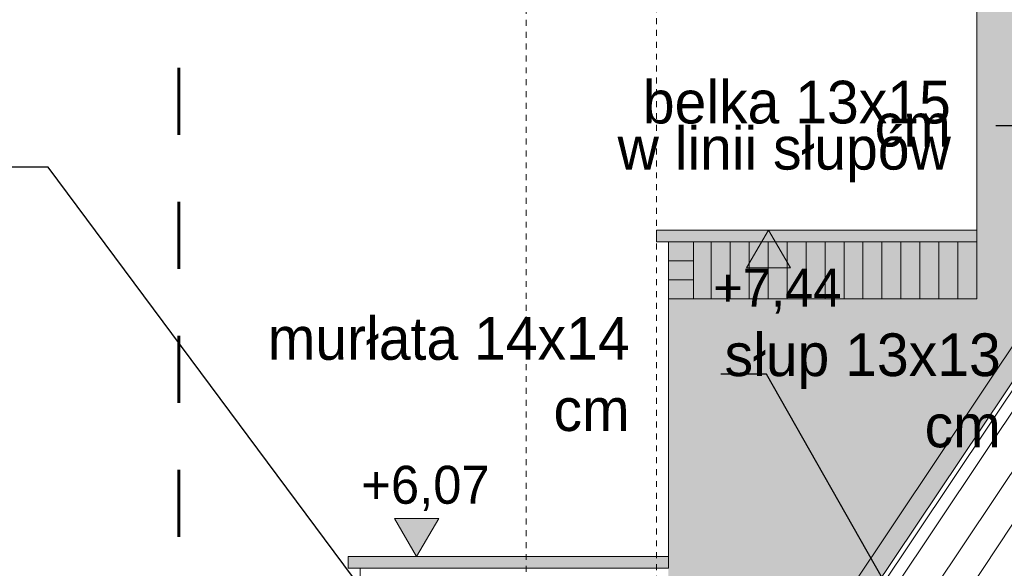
# Model space of a CAD drawing. Extents: x -723047 to -356759, y -30024 to 53940.
# Tile 44 of 121: x -649357 to -645206, y -6315 to -4004. Entities that reach past the tile are written whole.
import ezdxf

# ---------------------------------------------------------------- set-up
doc = ezdxf.new("R2010")
doc.units = 0
doc.header["$MEASUREMENT"] = 0
doc.linetypes.add('Dashed', pattern=[564.444447, 282.222223, -282.222223])
doc.linetypes.add('Hidden Line', pattern=[50, 25, -25])
for name, color, linetype, lineweight, true_color in [('Arch kolorystyka_Nr_Pióra__104', 7, 'Continuous', 13, 0x876532), ('arch wypelnienia_Nr_Pióra__108', 7, 'Continuous', 13, 0xfd8379), ('arch wypelnienia_Nr_Pióra__2', 7, 'Continuous', 13, 0x7f7f7f), ('arch wypelnienia_Nr_Pióra__88', 7, 'Continuous', 20, 0xfd4435), ('INWENT.ŚCIANY_Nr_Pióra__2', 7, 'Continuous', 13, 0x7f7f7f)]:
    doc.layers.add(name, color=color, linetype=linetype, lineweight=lineweight, true_color=true_color)
for name, color, linetype, lineweight in [('Arch konstrukcja dachu_Nr_Pióra__46', 5, 'Continuous', 13), ('Arch opisy_Nr_Pióra__21', 7, 'Continuous', 9), ('Arch wykończenie_Nr_Pióra__21', 7, 'Continuous', 9), ('INWENT KONST. DREWNIANA_Nr_Pióra__21', 7, 'Continuous', 9), ('INWENT OPISY_Nr_Pióra__21', 7, 'Continuous', 9), ('INWENT WYMIARY_Nr_Pióra__21', 7, 'Continuous', 9), ('INWENT.ŚCIANY_Nr_Pióra__20', 1, 'Continuous', 60), ('INWENT.ŚCIANY_Nr_Pióra__21', 7, 'Continuous', 9)]:
    doc.layers.add(name, color=color, linetype=linetype, lineweight=lineweight)
doc.layers.add('INWENT WYMIARY', color=7, linetype='Continuous')
doc.styles.add('GENERATED_STYLE_2', font='txt')
doc.styles.add('GENERATED_STYLE_5', font='txt')
doc.dimstyles.new('GENERATED_STYLE__10', dxfattribs={"dimtxt": 0.18, "dimasz": 182.4, "dimexe": 0.18, "dimexo": 0.0625, "dimgap": 0.09, "dimtad": 0, "dimtih": 1, "dimtoh": 1, "dimdec": 4, "dimzin": 0, "dimdsep": 46, "dimcen": 0.09, "dimadec": 0, "dimazin": 0, "dimtfac": 1, "dimtdec": 4, "dimtmove": 0, "dimatfit": 3, "dimldrblk": 'ARROWHEAD_5', "dimfxl": 0, "dimtolj": 1, "dimtzin": 0, "dimarcsym": 0})
doc.dimstyles.new('GENERATED_STYLE__9', dxfattribs={"dimtxt": 0.18, "dimasz": 109.44, "dimexe": 0.18, "dimexo": 0.0625, "dimgap": 0.09, "dimtad": 0, "dimtih": 1, "dimtoh": 1, "dimdec": 4, "dimzin": 0, "dimdsep": 46, "dimcen": 0.09, "dimadec": 0, "dimazin": 0, "dimtfac": 1, "dimtdec": 4, "dimtmove": 0, "dimatfit": 3, "dimldrblk": 'ARROWHEAD_11', "dimfxl": 0, "dimtolj": 1, "dimtzin": 0, "dimarcsym": 0})

# ---------------------------------------------------------------- blocks, each defined once
blk = doc.blocks.new('Wymiary_130', base_point=(-647683.4, -6264.6))
at = {"layer": 'INWENT WYMIARY_Nr_Pióra__21', "linetype": 'Continuous'}
blk.add_hatch(color=256, dxfattribs=at).paths.add_polyline_path([(-647683.4, -6264.6), (-647776.2, -6104.6), (-647590.6, -6104.6)], flags=0)
for p, q in [((-647683.4, -6264.6), (-647776.2, -6104.6)), ((-647776.2, -6104.6), (-647590.6, -6104.6)), ((-647590.6, -6104.6), (-647683.4, -6264.6)), ((-647683.4, -6264.6), (-647803.4, -6264.6)), ((-647683.4, -6264.6), (-647563.4, -6264.6))]:
    blk.add_line(p, q, dxfattribs=at)
at = {"layer": 'INWENT WYMIARY_Nr_Pióra__21', "insert": (-647916.8, -6072.6), "char_height": 160, "attachment_point": 7, "style": 'GENERATED_STYLE_2'}
blk.add_mtext('{+6,07}', dxfattribs=at)
blk = doc.blocks.new('Wymiary_131', base_point=(-646200.4, -4889.6))
at = {"layer": 'INWENT WYMIARY_Nr_Pióra__21', "linetype": 'Continuous'}
blk.add_hatch(color=256, dxfattribs=at).paths.add_polyline_path([(-646200.4, -4889.6), (-646293.2, -5049.6), (-646107.6, -5049.6)], flags=0)
for p, q in [((-646200.4, -4889.6), (-646320.4, -4889.6)), ((-646200.4, -4889.6), (-646293.2, -5049.6)), ((-646200.4, -4889.6), (-646080.4, -4889.6)), ((-646107.6, -5049.6), (-646200.4, -4889.6)), ((-646293.2, -5049.6), (-646107.6, -5049.6))]:
    blk.add_line(p, q, dxfattribs=at)
at = {"layer": 'INWENT WYMIARY_Nr_Pióra__21', "insert": (-646433.8, -5241.6), "char_height": 160, "attachment_point": 7, "style": 'GENERATED_STYLE_2'}
blk.add_mtext('{+7,44}', dxfattribs=at)
blk = doc.blocks.new('ARROWHEAD_5')
at = {"color": 0, "linetype": 'Continuous', "lineweight": 0}
blk.add_line((0, 0), (-1, 0), dxfattribs=at)
blk.add_solid([(-1, 0.2679), (0, 0), (-1, -0.2679), (-1, 0.2679)], dxfattribs=at)
blk = doc.blocks.new('ARROWHEAD_11')
at = {"color": 0, "linetype": 'Continuous', "lineweight": 0}
blk.add_line((0, 0), (-1, 0), dxfattribs=at)
at = {"color": 0, "linetype": 'Continuous', "lineweight": 0, "const_width": 0.25, "flags": 128}
blk.add_lwpolyline([(-0.125, 0, 1), (0.125, 0, 1)], format="xyb", close=True, dxfattribs=at)

msp = doc.modelspace()

# ---------------------------------------------------------------- hatches: boundary and pattern name
at = {"layer": 'Arch kolorystyka_Nr_Pióra__104', "linetype": 'Continuous', "lineweight": 0, "true_color": 0x21190c}
msp.add_hatch(color=28, dxfattribs=at).paths.add_polyline_path([(-647922, -6554.6), (-647922, -8874.6), (-647815, -8996, -0.090327), (-647822, -8957.2), (-647822, -8790.6, -0.189103), (-647842, -8739.6), (-647732, -8753.3), (-647732, -8723.3), (-647694.9, -8723.3), (-647674.6, -8707.4), (-647688.6, -8689.4), (-647688.6, -8539.4), (-647222, -8174.8), (-647012.5, -8011.2), (-646835.8, -7863.7), (-646733.6, -7714), (-646622, -7547.1), (-642529.6, -1426.1), (-644022, -1426.1), (-644022, -2824.6), (-644022, -3064.6), (-645322, -3064.6), (-645322, -4939.6), (-645322, -5179.6), (-646622, -5179.6), (-646622, -6314.6), (-646622, -6554.6)], flags=0)
at = {"layer": 'arch wypelnienia_Nr_Pióra__108', "linetype": 'Continuous'}
msp.add_hatch(color=256, dxfattribs=at).paths.add_polyline_path([(-646881.5, -8011.2), (-646881.5, -8058.8), (-646844.5, -8029.9), (-646672, -7771.9), (-642482, -1505), (-641712, -2656.8), (-639314.6, -6242.5), (-638603, -6340.8), (-637798.7, -6451.9), (-637402, -6451.9), (-637402, -6314.6), (-638352, -6314.6), (-638352, -6225.4), (-638603, -6190.8), (-639314.6, -6092.5), (-641712, -2506.8), (-642434.5, -1426.1), (-642529.6, -1426.1), (-646672, -7621.9), (-646835.8, -7866.8), (-646835.8, -7867.7), (-646879.8, -7964.7, 0.106733), (-646881.5, -7973), (-646881.5, -7981.2), (-646877.5, -7981.2, -0.414214), (-646875.5, -7983.2), (-646875.5, -7996.7, -0.414214), (-646877.5, -7998.7), (-646881.5, -7998.7)], flags=0)
at = {"layer": 'arch wypelnienia_Nr_Pióra__2', "linetype": 'Continuous', "lineweight": 0, "true_color": 0x3f3f3f}
for points in [[(-646672, -4889.6), (-646672, -4939.6), (-645322, -4939.6), (-645322, -4889.6)], [(-647972, -6314.6), (-646622, -6314.6), (-646622, -6264.6), (-647972, -6264.6)]]:
    msp.add_hatch(color=250, dxfattribs=at).paths.add_polyline_path(points, flags=0)
at = {"layer": 'arch wypelnienia_Nr_Pióra__88', "linetype": 'Continuous'}
msp.add_hatch(color=256, dxfattribs=at).paths.add_polyline_path([(-646622, -4939.6), (-645322, -4939.6), (-645322, -5179.6), (-646622, -5179.6)], flags=0)

# ---------------------------------------------------------------- linework, layer by layer
at = {"layer": 'Arch konstrukcja dachu_Nr_Pióra__46', "linetype": 'Continuous'}
for p, q in [((-645542, -6459.6), (-643934.1, -4054.6)), ((-645482, -6596.9), (-643799.5, -4054.6))]:
    msp.add_line(p, q, dxfattribs=at)
at = {"layer": 'Arch wykończenie_Nr_Pióra__21', "linetype": 'Continuous'}
for p, q in [((-646517, -4939.6), (-646517, -5179.6)), ((-646442, -4939.6), (-646442, -5179.6)), ((-646362, -4939.6), (-646362, -5179.6)), ((-646282, -4939.6), (-646282, -5179.6)), ((-646202, -4939.6), (-646202, -5179.6)), ((-646122, -4939.6), (-646122, -5179.6)), ((-646042, -4939.6), (-646042, -5179.6)), ((-645962, -4939.6), (-645962, -5179.6)), ((-645882, -4939.6), (-645882, -5179.6)), ((-645802, -4939.6), (-645802, -5179.6)), ((-645722, -4939.6), (-645722, -5179.6)), ((-645642, -4939.6), (-645642, -5179.6)), ((-645562, -4939.6), (-645562, -5179.6)), ((-645482, -4939.6), (-645482, -5179.6)), ((-645402, -4939.6), (-645402, -5179.6)), ((-645322, -4939.6), (-645322, -5179.6)), ((-646622, -5019.6), (-646517, -5019.6)), ((-646622, -5099.6), (-646517, -5099.6)), ((-646622, -5179.6), (-645322, -5179.6))]:
    msp.add_line(p, q, dxfattribs=at)
at = {"layer": 'INWENT KONST. DREWNIANA_Nr_Pióra__21', "linetype": 'Continuous'}
for p, q in [((-642529.6, -1426.1), (-646844.5, -7879.9)), ((-642482, -1505), (-646844.5, -8029.9)), ((-642482, -1541), (-646829.7, -8043.7)), ((-642482, -1631), (-647238.2, -8744.6)), ((-643934.1, -4054.6), (-647232, -8987.3))]:
    msp.add_line(p, q, dxfattribs=at)
at = {"layer": 'INWENT.ŚCIANY_Nr_Pióra__2', "linetype": 'Hidden Line'}
for p, q in [((-647222, -1604.6), (-647222, -8414.8)), ((-646672, -7771.9), (-646672, -1604.6))]:
    msp.add_line(p, q, dxfattribs=at)
at = {"layer": 'INWENT.ŚCIANY_Nr_Pióra__20', "linetype": 'Dashed'}
msp.add_line((-648685.5, -10133), (-648685.5, -346.4), dxfattribs=at)
at = {"layer": 'INWENT.ŚCIANY_Nr_Pióra__21', "linetype": 'Continuous'}
for p, q in [((-645322, -4939.6), (-645322, -2824.6)), ((-646672, -4889.6), (-645322, -4889.6)), ((-646672, -4939.6), (-646672, -4889.6)), ((-646672, -4939.6), (-645322, -4939.6)), ((-646622, -6314.6), (-646622, -4939.6)), ((-647972, -6264.6), (-646622, -6264.6)), ((-647972, -6314.6), (-647972, -6264.6)), ((-647972, -6314.6), (-646622, -6314.6)), ((-647922, -8874.6), (-647922, -6314.6))]:
    msp.add_line(p, q, dxfattribs=at)

# ---------------------------------------------------------------- block references
at = {"layer": 'INWENT WYMIARY', "linetype": 'Continuous'}
for name, p in [('Wymiary_131', (-646200.4, -4889.6)), ('Wymiary_130', (-647683.4, -6264.6))]:
    msp.add_blockref(name, p, dxfattribs=at)

# ---------------------------------------------------------------- texts
at = {"layer": 'INWENT OPISY_Nr_Pióra__21', "linetype": 'Continuous', "insert": (-645431.8, -4475.1), "char_height": 180, "width": 1455.25, "attachment_point": 6, "line_spacing_factor": 0.323863, "style": 'GENERATED_STYLE_5'}
msp.add_mtext('{belka 13x15 cm\\Pw linii słupów}', dxfattribs=at)
at = {"layer": 'INWENT OPISY_Nr_Pióra__21', "linetype": 'Continuous', "char_height": 180, "attachment_point": 6, "style": 'GENERATED_STYLE_5'}
for s, insert, width in [('{murłata 14x14 cm}', (-646785.7, -5497.6), 1650.08), ('{słup 13x13 cm}', (-645221.2, -5566.3), 1340.05)]:
    msp.add_mtext(s, dxfattribs=dict(at, insert=insert, width=width))

# ---------------------------------------------------------------- leaders
at = {"layer": 'Arch opisy_Nr_Pióra__21', "linetype": 'Continuous', "annotation_type": 0, "has_hookline": 1, "hookline_direction": 1, "text_width": 2628.6}
msp.add_leader([(-646971.3, -7667.1), (-649236.9, -4625), (-649420.7, -4625)], dimstyle='GENERATED_STYLE__9', dxfattribs=at)
at = {"layer": 'INWENT OPISY_Nr_Pióra__21', "linetype": 'Continuous', "annotation_type": 0, "has_hookline": 1, "hookline_direction": 1}
for points, text_width in [([(-643378.8, -4206.2), (-644564.3, -3521.7), (-645046.3, -3521.7)], 1337.1), ([(-644117.4, -4844.6), (-644798.7, -4451.2), (-645241.7, -4451.2)], 1337.1), ([(-645622, -6529.6), (-646209.4, -5497.4), (-646400.8, -5497.4)], 1337.1), ([(-643802, -5719.5), (-644081.5, -5542.5), (-644563.5, -5542.5)], 754.3)]:
    msp.add_leader(points, dimstyle='GENERATED_STYLE__10', dxfattribs=dict(at, text_width=text_width))

doc.saveas('drawing.dxf')
